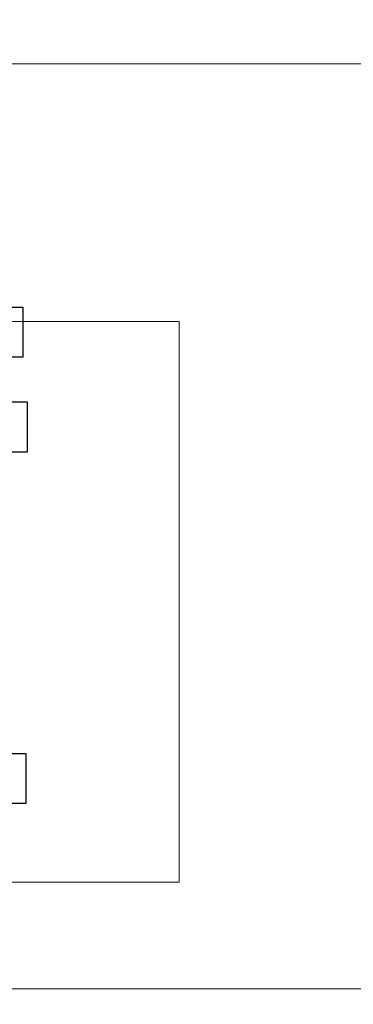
# Model space of a CAD drawing. Header units: millimetres. Extents: x 0 to 42000, y 0 to 29700.
# Tile 6 of 18: x 11807 to 15179, y 5842 to 15797. Entities that reach past the tile are written whole.
import ezdxf

# ---------------------------------------------------------------- set-up
doc = ezdxf.new("R2010")
doc.units = ezdxf.units.MM
for name, color, linetype, lineweight in [('Standard', 7, 'Continuous', 25), ('Стена фоновая арматура Х1', 7, 'Continuous', 35), ('Стена фоновая затяжка С-обр.', 52, 'Continuous', 25)]:
    doc.layers.add(name, color=color, linetype=linetype, lineweight=lineweight)
doc.layers.add('Стена Хомут', color=7, linetype='Continuous', lineweight=25, true_color=0x6e3c1e)

msp = doc.modelspace()

# ---------------------------------------------------------------- linework, layer by layer
at = {"layer": 'Standard', "color": 7, "linetype": 'Continuous', "lineweight": 13, "transparency": 33554687}
for points in [[(28398, 29200), (2000, 29200), (2000, 6000), (28398, 6000), (28398, 29200)], [(2000, 15349.2), (2000, 500), (16849.2, 500), (16849.2, 15349.2), (2000, 15349.2)]]:
    msp.add_lwpolyline(points, dxfattribs=at)
at = {"layer": 'Standard', "color": 254, "linetype": 'Continuous', "lineweight": 13, "true_color": 0xc4c4ff, "transparency": 33554687}
msp.add_lwpolyline([(3097.5, 7077.9), (13417.5, 7077.9), (13417.5, 12744.6), (3097.5, 12744.6), (3097.5, 7077.9)], dxfattribs=at)
at = {"layer": 'Стена фоновая арматура Х1', "color": 7, "linetype": 'Continuous', "lineweight": 25, "transparency": 33554687}
msp.add_lwpolyline([(11562.5, 7874.6), (11872.5, 7874.6), (11872.5, 8374.6), (11562.5, 8374.6), (11562.5, 7874.6)], dxfattribs=at)
at = {"layer": 'Стена фоновая затяжка С-обр.', "color": 7, "linetype": 'Continuous', "lineweight": 25, "transparency": 33554687}
msp.add_lwpolyline([(11397.5, 11429.2), (11887.5, 11429.2), (11887.5, 11929.2), (11397.5, 11929.2), (11397.5, 11429.2)], dxfattribs=at)
at = {"layer": 'Стена Хомут', "color": 7, "linetype": 'Continuous', "lineweight": 25, "transparency": 33554687}
msp.add_lwpolyline([(11442.5, 12387.9), (11842.5, 12387.9), (11842.5, 12887.9), (11442.5, 12887.9), (11442.5, 12387.9)], dxfattribs=at)

doc.saveas('drawing.dxf')
